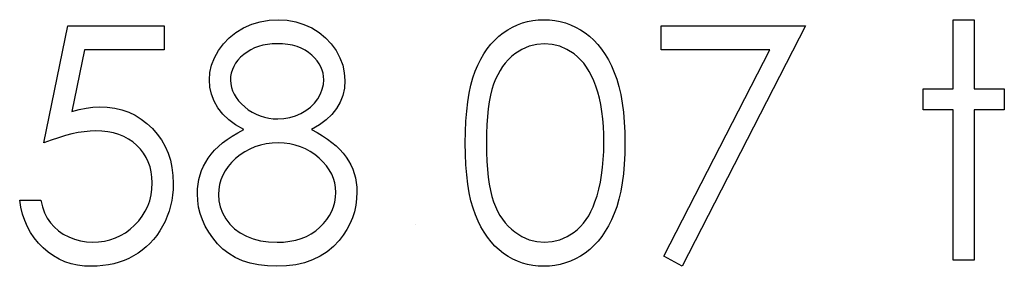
# Model space of a CAD drawing. Header units: inches. Extents: x -57.7 to -21.7, y -3.8 to 19.3.
# Tile 57 of 70: x -36.481 to -35.903, y 13.82 to 13.964. Entities that reach past the tile are written whole.
import ezdxf

# ---------------------------------------------------------------- set-up
doc = ezdxf.new("R2010")
doc.units = ezdxf.units.IN
doc.header["$LTSCALE"] = 0.5
doc.header["$MEASUREMENT"] = 0
doc.layers.add('APP-M-D', color=42, linetype='Continuous')

msp = doc.modelspace()

# ---------------------------------------------------------------- linework, layer by layer
at = {"layer": 'APP-M-D', "linetype": 'Continuous'}
msp.add_line((-36.24844, 13.84432), (-36.24844, 13.84432), dxfattribs=at)
for points in [[(-36.30953, 13.89989), (-36.30616, 13.89809), (-36.30304, 13.89624), (-36.30017, 13.89431), (-36.29752, 13.89235), (-36.29509, 13.89031), (-36.29291, 13.88818), (-36.29098, 13.88603), (-36.28927, 13.88379), (-36.28777, 13.8815), (-36.28648, 13.87913), (-36.28537, 13.87667), (-36.28449, 13.87416), (-36.28377, 13.87154), (-36.28328, 13.86886), (-36.283, 13.8661), (-36.28289, 13.86326), (-36.28305, 13.85928), (-36.28355, 13.85542), (-36.28435, 13.85166), (-36.28548, 13.84805), (-36.28697, 13.84451), (-36.28877, 13.84115), (-36.29087, 13.83786), (-36.29332, 13.83472), (-36.29669, 13.83118), (-36.30039, 13.82809), (-36.30445, 13.8255), (-36.30886, 13.82337), (-36.31361, 13.82171), (-36.31869, 13.82053), (-36.32413, 13.81984), (-36.3299, 13.81959), (-36.33545, 13.81981), (-36.34066, 13.82042), (-36.34555, 13.82147), (-36.35005, 13.8229), (-36.35424, 13.82478), (-36.35805, 13.82707), (-36.36153, 13.82975), (-36.36468, 13.83287), (-36.36747, 13.83623), (-36.36987, 13.83968), (-36.37188, 13.84322), (-36.37357, 13.84683), (-36.37486, 13.85053), (-36.37577, 13.85431), (-36.37633, 13.85818), (-36.37652, 13.86213), (-36.37641, 13.86502), (-36.3761, 13.86784), (-36.37561, 13.87057), (-36.37492, 13.87325), (-36.37401, 13.87584), (-36.3729, 13.87836), (-36.37161, 13.88081), (-36.37012, 13.88319), (-36.36838, 13.88551), (-36.36642, 13.88774), (-36.36418, 13.88992), (-36.3617, 13.89205), (-36.35899, 13.89412), (-36.35601, 13.8961), (-36.35281, 13.89804), (-36.34933, 13.89989), (-36.35405, 13.90262), (-36.35814, 13.90568), (-36.36159, 13.90902), (-36.36443, 13.91269), (-36.36664, 13.91659), (-36.36818, 13.92062), (-36.36915, 13.92478), (-36.36945, 13.92909), (-36.36912, 13.93348), (-36.36813, 13.93781), (-36.36644, 13.94212), (-36.36413, 13.94634), (-36.3612, 13.95035), (-36.35778, 13.95388), (-36.35386, 13.95697), (-36.34941, 13.95962), (-36.34461, 13.96175), (-36.33961, 13.96324), (-36.33445, 13.96415), (-36.32907, 13.96445), (-36.32382, 13.96415), (-36.3188, 13.96324), (-36.31397, 13.96169), (-36.30933, 13.95956), (-36.30503, 13.95691), (-36.30125, 13.9538), (-36.29793, 13.95026), (-36.29512, 13.94629), (-36.29285, 13.94206), (-36.29125, 13.9377), (-36.29029, 13.93326), (-36.28996, 13.9287), (-36.29026, 13.92423), (-36.29117, 13.92001), (-36.29272, 13.91603), (-36.29484, 13.91231), (-36.2976, 13.90883), (-36.30094, 13.90563), (-36.30494, 13.90262), (-36.30953, 13.89989)], [(-36.21929, 13.89196), (-36.21921, 13.89859), (-36.21893, 13.90483), (-36.21846, 13.91071), (-36.21783, 13.91617), (-36.21703, 13.92125), (-36.21601, 13.92594), (-36.21482, 13.93025), (-36.21347, 13.93417), (-36.21195, 13.93779), (-36.21026, 13.94118), (-36.20842, 13.94433), (-36.20643, 13.94728), (-36.2043, 13.94999), (-36.20204, 13.95247), (-36.19961, 13.95471), (-36.19702, 13.95675), (-36.19431, 13.95854), (-36.19152, 13.96012), (-36.18868, 13.96144), (-36.18573, 13.96252), (-36.18272, 13.96337), (-36.17963, 13.96398), (-36.17648, 13.96434), (-36.17322, 13.96445), (-36.16994, 13.96434), (-36.16671, 13.96398), (-36.16359, 13.96337), (-36.16052, 13.96252), (-36.15754, 13.96144), (-36.15464, 13.96012), (-36.1518, 13.95854), (-36.14907, 13.95672), (-36.14645, 13.95468), (-36.14393, 13.95236), (-36.14159, 13.94982), (-36.13938, 13.94706), (-36.13731, 13.94402), (-36.13538, 13.94077), (-36.13361, 13.93726), (-36.13195, 13.93351), (-36.13049, 13.92948), (-36.12919, 13.92512), (-36.12812, 13.92042), (-36.12723, 13.9154), (-36.12654, 13.91004), (-36.12605, 13.90433), (-36.12577, 13.89831), (-36.12566, 13.89196), (-36.12577, 13.88564), (-36.12605, 13.87965), (-36.12654, 13.87397), (-36.12721, 13.86864), (-36.12809, 13.86364), (-36.12917, 13.85898), (-36.13041, 13.85462), (-36.13187, 13.85061), (-36.1335, 13.84689), (-36.13527, 13.84341), (-36.13717, 13.84015), (-36.13924, 13.83712), (-36.14145, 13.83433), (-36.14382, 13.83179), (-36.14634, 13.82947), (-36.14899, 13.8274), (-36.15175, 13.82558), (-36.15459, 13.82398), (-36.15752, 13.82265), (-36.1605, 13.82155), (-36.16356, 13.82069), (-36.16671, 13.82009), (-36.16994, 13.8197), (-36.17322, 13.81959), (-36.17648, 13.8197), (-36.17963, 13.82006), (-36.18272, 13.82067), (-36.1857, 13.82149), (-36.18862, 13.82254), (-36.19147, 13.82387), (-36.19423, 13.82541), (-36.1969, 13.82718), (-36.19947, 13.82919), (-36.2019, 13.83143), (-36.20416, 13.83391), (-36.20629, 13.83665), (-36.20828, 13.83957), (-36.21013, 13.84275), (-36.21184, 13.84617), (-36.21338, 13.84981), (-36.21476, 13.85376), (-36.21598, 13.8581), (-36.21697, 13.86282), (-36.2178, 13.86789), (-36.21846, 13.87333), (-36.21893, 13.87918), (-36.21921, 13.88539), (-36.21929, 13.89196)], [(-35.9331, 13.96445), (-35.92073, 13.96445), (-35.92073, 13.92382), (-35.90307, 13.92382), (-35.90307, 13.91145), (-35.92073, 13.91145), (-35.92073, 13.82312), (-35.9331, 13.82312), (-35.9331, 13.91145), (-35.95077, 13.91145), (-35.95077, 13.92382), (-35.9331, 13.92382), (-35.9331, 13.96445)], [(-36.39595, 13.96092), (-36.39595, 13.94678), (-36.44282, 13.94678), (-36.45025, 13.91054), (-36.44586, 13.9117), (-36.44169, 13.91256), (-36.43774, 13.91305), (-36.43402, 13.91322), (-36.42941, 13.91303), (-36.42499, 13.91242), (-36.42079, 13.91142), (-36.41679, 13.91004), (-36.41301, 13.90828), (-36.40945, 13.9061), (-36.40608, 13.90353), (-36.40291, 13.90055), (-36.40004, 13.89726), (-36.39755, 13.89379), (-36.39543, 13.89006), (-36.39372, 13.88614), (-36.39236, 13.88197), (-36.39142, 13.87758), (-36.39085, 13.87297), (-36.39065, 13.86814), (-36.39076, 13.86478), (-36.39104, 13.86146), (-36.39154, 13.85823), (-36.39223, 13.85506), (-36.39311, 13.85197), (-36.39419, 13.84896), (-36.39548, 13.84601), (-36.39695, 13.84311), (-36.39857, 13.84035), (-36.40037, 13.83775), (-36.40227, 13.83532), (-36.40432, 13.83306), (-36.40652, 13.83096), (-36.40887, 13.82903), (-36.41133, 13.82726), (-36.41395, 13.82566), (-36.41668, 13.82423), (-36.41952, 13.82301), (-36.42245, 13.82196), (-36.42549, 13.82111), (-36.42863, 13.82044), (-36.43189, 13.81998), (-36.43526, 13.81967), (-36.43871, 13.81959), (-36.44282, 13.81975), (-36.44677, 13.82028), (-36.45055, 13.82111), (-36.45417, 13.82229), (-36.45762, 13.82381), (-36.4609, 13.82569), (-36.46405, 13.82787), (-36.467, 13.83041), (-36.46974, 13.83322), (-36.47216, 13.83623), (-36.47432, 13.83944), (-36.47619, 13.84286), (-36.47777, 13.84645), (-36.47904, 13.85026), (-36.48003, 13.85426), (-36.48075, 13.85845), (-36.46838, 13.85845), (-36.46739, 13.85453), (-36.46612, 13.85103), (-36.46455, 13.84788), (-36.4627, 13.84512), (-36.46052, 13.84269), (-36.458, 13.84051), (-36.45516, 13.83855), (-36.45199, 13.83687), (-36.44862, 13.83549), (-36.44514, 13.83452), (-36.44161, 13.83391), (-36.43799, 13.83372), (-36.43446, 13.83389), (-36.43106, 13.83436), (-36.42778, 13.83513), (-36.42463, 13.83623), (-36.42162, 13.83761), (-36.41872, 13.83935), (-36.41596, 13.84137), (-36.41331, 13.84371), (-36.41091, 13.84628), (-36.40881, 13.84901), (-36.40705, 13.85191), (-36.40559, 13.85495), (-36.40445, 13.85815), (-36.40365, 13.86149), (-36.40318, 13.865), (-36.40302, 13.86867), (-36.40316, 13.87198), (-36.40357, 13.87513), (-36.40429, 13.87811), (-36.40528, 13.88092), (-36.40655, 13.8836), (-36.4081, 13.88611), (-36.40995, 13.88846), (-36.41207, 13.89064), (-36.41442, 13.89263), (-36.41699, 13.89434), (-36.41972, 13.89577), (-36.42264, 13.89699), (-36.42576, 13.8979), (-36.42908, 13.89856), (-36.43255, 13.89895), (-36.43625, 13.89909), (-36.43945, 13.89898), (-36.44285, 13.89864), (-36.44638, 13.89809), (-36.45011, 13.89732), (-36.45397, 13.89633), (-36.45803, 13.89511), (-36.46223, 13.89368), (-36.46662, 13.89202), (-36.45248, 13.96092), (-36.39595, 13.96092)], [(-36.10446, 13.96092), (-36.01966, 13.96092), (-36.0921, 13.81959), (-36.10278, 13.82547), (-36.04059, 13.94678), (-36.10446, 13.94678), (-36.10446, 13.96092)], [(-36.32976, 13.95032), (-36.33266, 13.95021), (-36.33542, 13.94993), (-36.33804, 13.94943), (-36.34055, 13.94874), (-36.34295, 13.94783), (-36.34519, 13.94676), (-36.34731, 13.94546), (-36.34933, 13.94397), (-36.35115, 13.94234), (-36.35273, 13.94066), (-36.35405, 13.93889), (-36.35515, 13.93704), (-36.35598, 13.93511), (-36.35659, 13.93312), (-36.35698, 13.93105), (-36.35709, 13.9289), (-36.35695, 13.92674), (-36.35656, 13.92467), (-36.35593, 13.92263), (-36.35499, 13.92064), (-36.35383, 13.91871), (-36.35239, 13.91681), (-36.35071, 13.91499), (-36.34875, 13.91319), (-36.34662, 13.91154), (-36.34439, 13.9101), (-36.3421, 13.90891), (-36.3397, 13.90792), (-36.33721, 13.90715), (-36.33464, 13.90659), (-36.332, 13.90626), (-36.32926, 13.90615), (-36.32576, 13.90635), (-36.32233, 13.90695), (-36.31902, 13.90795), (-36.31579, 13.90933), (-36.31278, 13.91107), (-36.31013, 13.91311), (-36.30784, 13.91543), (-36.30588, 13.91805), (-36.30434, 13.92084), (-36.3032, 13.9236), (-36.30254, 13.92639), (-36.30232, 13.92917), (-36.30243, 13.93113), (-36.30276, 13.93304), (-36.30332, 13.93489), (-36.30409, 13.93674), (-36.30508, 13.93853), (-36.30627, 13.94027), (-36.3077, 13.94198), (-36.30936, 13.94367), (-36.31121, 13.94521), (-36.31325, 13.94656), (-36.31552, 13.94772), (-36.31797, 13.94866), (-36.32062, 13.94938), (-36.32347, 13.9499), (-36.3265, 13.95021), (-36.32976, 13.95032)], [(-36.20693, 13.89202), (-36.20687, 13.8865), (-36.20665, 13.88131), (-36.20632, 13.87645), (-36.20588, 13.87198), (-36.20527, 13.86784), (-36.20455, 13.86403), (-36.2037, 13.86058), (-36.2027, 13.85749), (-36.20157, 13.85464), (-36.20033, 13.852), (-36.19898, 13.84951), (-36.19748, 13.84722), (-36.19586, 13.84509), (-36.19412, 13.84313), (-36.19224, 13.84137), (-36.19025, 13.83977), (-36.18606, 13.83712), (-36.18175, 13.83524), (-36.17733, 13.83411), (-36.17281, 13.83372), (-36.16825, 13.83408), (-36.16384, 13.83521), (-36.15959, 13.83703), (-36.15547, 13.83963), (-36.15351, 13.8412), (-36.15169, 13.84294), (-36.14998, 13.8449), (-36.14838, 13.84703), (-36.14692, 13.84932), (-36.14556, 13.85183), (-36.14435, 13.85451), (-36.14324, 13.85738), (-36.14203, 13.86108), (-36.14095, 13.86494), (-36.14007, 13.869), (-36.13932, 13.87322), (-36.13877, 13.87764), (-36.13836, 13.88225), (-36.13811, 13.88705), (-36.13803, 13.89202), (-36.13811, 13.89699), (-36.1383, 13.90174), (-36.13869, 13.90624), (-36.13919, 13.91051), (-36.13985, 13.91457), (-36.14062, 13.91838), (-36.14159, 13.92197), (-36.14266, 13.92534), (-36.14388, 13.92848), (-36.1452, 13.93138), (-36.14664, 13.93409), (-36.14819, 13.93657), (-36.14984, 13.93883), (-36.15164, 13.94088), (-36.15351, 13.9427), (-36.1555, 13.9443), (-36.15967, 13.94692), (-36.16392, 13.94883), (-36.16831, 13.94993), (-36.17281, 13.95032), (-36.17736, 13.94993), (-36.18181, 13.94883), (-36.18608, 13.94692), (-36.19025, 13.9443), (-36.19224, 13.94273), (-36.19409, 13.94096), (-36.19583, 13.939), (-36.19743, 13.93687), (-36.19892, 13.93458), (-36.2003, 13.9321), (-36.20154, 13.92945), (-36.20267, 13.92661), (-36.20367, 13.92351), (-36.20452, 13.92006), (-36.20527, 13.91628), (-36.20585, 13.91211), (-36.20632, 13.90762), (-36.20665, 13.90278), (-36.20687, 13.89757), (-36.20692, 13.89202)], [(-36.32896, 13.89202), (-36.33263, 13.89188), (-36.33614, 13.89144), (-36.3395, 13.89075), (-36.34271, 13.88976), (-36.34577, 13.88846), (-36.34869, 13.88689), (-36.35146, 13.88504), (-36.35405, 13.88291), (-36.35642, 13.88059), (-36.35847, 13.87819), (-36.36021, 13.87568), (-36.36161, 13.87308), (-36.36275, 13.87038), (-36.36352, 13.86759), (-36.36399, 13.86469), (-36.36415, 13.86171), (-36.36388, 13.85801), (-36.36308, 13.85445), (-36.36172, 13.85095), (-36.35985, 13.84758), (-36.35747, 13.84443), (-36.35466, 13.8417), (-36.35143, 13.8393), (-36.34776, 13.83731), (-36.3437, 13.83574), (-36.33937, 13.83463), (-36.3347, 13.83394), (-36.32976, 13.83372), (-36.32589, 13.83386), (-36.32225, 13.83427), (-36.3188, 13.83496), (-36.31557, 13.83593), (-36.31253, 13.83714), (-36.30969, 13.83866), (-36.30704, 13.84043), (-36.30461, 13.8425), (-36.30243, 13.84474), (-36.30053, 13.84708), (-36.2989, 13.84951), (-36.2976, 13.85202), (-36.29658, 13.85462), (-36.29583, 13.85732), (-36.29539, 13.86011), (-36.29526, 13.86301), (-36.29542, 13.86582), (-36.29586, 13.86853), (-36.29664, 13.87118), (-36.29771, 13.87375), (-36.29912, 13.87623), (-36.3008, 13.87863), (-36.30282, 13.88095), (-36.30514, 13.88319), (-36.30768, 13.88526), (-36.31033, 13.88705), (-36.31311, 13.88857), (-36.31604, 13.88981), (-36.31908, 13.89078), (-36.32225, 13.89147), (-36.32554, 13.89188), (-36.32896, 13.89202)]]:
    msp.add_lwpolyline(points, dxfattribs=at)

doc.saveas('drawing.dxf')
